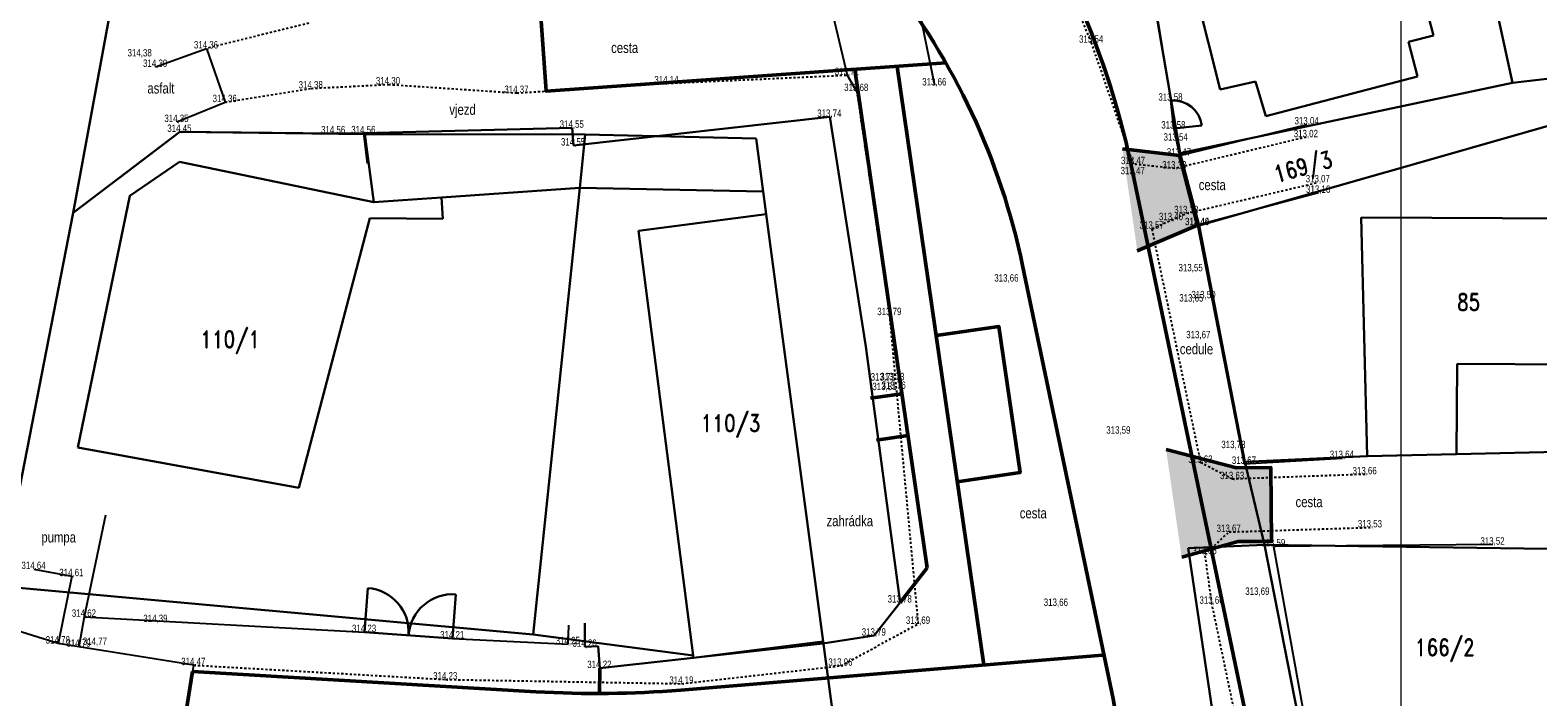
# Model space of a CAD drawing. Extents: x -783215 to -782699, y -1044860 to -1044498.
# Tile 56 of 60: x -782834 to -782762, y -1044780 to -1044749. Entities that reach past the tile are written whole.
import ezdxf
from ezdxf.enums import TextEntityAlignment as Align

# ---------------------------------------------------------------- set-up
doc = ezdxf.new("R2010")
doc.units = 0
doc.header["$MEASUREMENT"] = 0
doc.linetypes.add('HIDDEN', pattern=[0.375, 0.25, -0.125])
for name, color, linetype, lineweight in [('K_VOZOVKA', 242, 'CONTINUOUS', 50), ('KN_hranice pozemků', 140, 'CONTINUOUS', 30), ('Z_BUDOVY', 7, 'CONTINUOUS', 30), ('Z_vjezd', 30, 'CONTINUOUS', 30), ('Z_VÝŠKY', 7, 'CONTINUOUS', 9), ('šrafy-chodník pojízdný', 21, 'CONTINUOUS', 13)]:
    doc.layers.add(name, color=color, linetype=linetype, lineweight=lineweight)
for name, color, linetype in [('KN_čísla parcel', 140, 'CONTINUOUS'), ('Z_hrany ploch', 7, 'CONTINUOUS'), ('Z_oploceni', 64, 'PLOTDRTL'), ('Z_Popisy', 7, 'CONTINUOUS')]:
    doc.layers.add(name, color=color, linetype=linetype)
doc.styles.add('ROMAND', font='romand', dxfattribs={"height": 0.2})
doc.styles.add('Style-cs_Working', font='cs_Working.shx')
doc.linetypes.add('PLOTDRTL', pattern='A,5,[95,civil.shx,S=1,R=0,X=0,Y=0],5', length=10)

msp = doc.modelspace()

# ---------------------------------------------------------------- hatches: boundary and pattern name
at = {"layer": 'šrafy-chodník pojízdný', "transparency": 33554687}
h = msp.add_hatch(color=256, dxfattribs=at)
h.dxf.hatch_style = 1
h.paths.add_polyline_path([(-782779.277, -1044754.501), (-782781.968, -1044754.182), (-782781.267, -1044759.017), (-782778.414, -1044757.792)])
h.paths.add_polyline_path([(-782776.499, -1044772.778), (-782774.921, -1044772.766), (-782774.949, -1044769.266), (-782776.575, -1044769.279), (-782779.906, -1044768.415), (-782779.167, -1044773.516)])

# ---------------------------------------------------------------- linework, layer by layer
at = {"layer": 'K_VOZOVKA', "linetype": 'ByBlock', "ltscale": 2500}
for p, q in [((-782778.414, -1044757.791), (-782781.267, -1044759.017)), ((-782806.712, -1044778.765), (-782806.726, -1044779.97))]:
    msp.add_line(p, q, dxfattribs=at)
for points in [[(-782813.992, -1044721.383), (-782813.616, -1044721.539, -0.243305), (-782811.839, -1044723.646), (-782807.002, -1044744.967, -0.459672), (-782808.812, -1044747.404), (-782809.531, -1044747.455), (-782809.25, -1044751.445), (-782790.328, -1044750.111)], [(-782782.909, -1044778.157), (-782802.879, -1044779.806, -0.035396), (-782809.737, -1044779.885), (-782825.983, -1044778.924)]]:
    msp.add_lwpolyline(points, format="xyb", dxfattribs=at)
at = {"layer": 'K_VOZOVKA', "color": 3, "linetype": 'ByBlock', "ltscale": 2500}
for points in [[(-782769.406, -1044789.219), (-782770.267, -1044789.114, -0.321421), (-782775.416, -1044784.384), (-782781.561, -1044754.949, 0.115963), (-782788.918, -1044739.189), (-782802.182, -1044722.363)], [(-782788.484, -1044794.165), (-782785.407, -1044790.883, 0.244443), (-782782.415, -1044780.223), (-782786.699, -1044759.701, 0.115963), (-782793.087, -1044746.015), (-782799.923, -1044737.343)]]:
    msp.add_lwpolyline(points, format="xyb", dxfattribs=at)
for points in [[(-782791.218, -1044774.028), (-782794.638, -1044750.415)], [(-782788.532, -1044778.621), (-782792.638, -1044750.274)], [(-782790.792, -1044763.015), (-782787.823, -1044762.585), (-782786.82, -1044769.513), (-782789.789, -1044769.943)], [(-782792.413, -1044765.776), (-782793.898, -1044765.991)], [(-782792.127, -1044767.755), (-782793.611, -1044767.97)], [(-782792.497, -1044775.663), (-782791.218, -1044774.028)], [(-782825.983, -1044778.924), (-782826.465, -1044781.9)]]:
    msp.add_lwpolyline(points, dxfattribs=at)
at = {"layer": 'K_VOZOVKA', "linetype": 'ByBlock', "ltscale": 2500}
for points in [[(-782778.414, -1044757.792), (-782779.277, -1044754.501), (-782781.968, -1044754.182)], [(-782779.167, -1044773.516), (-782776.499, -1044772.778), (-782774.921, -1044772.766), (-782774.949, -1044769.266), (-782776.575, -1044769.279), (-782779.906, -1044768.415)]]:
    msp.add_lwpolyline(points, dxfattribs=at)
at = {"layer": 'KN_hranice pozemků', "linetype": 'Continuous'}
for p, q in [((-782831.632, -1044757.207), (-782827.782, -1044736.147)), ((-782766.482, -1044737.517), (-782763.502, -1044751.047)), ((-782769.572, -1044739.867), (-782767.252, -1044748.807)), ((-782779.242, -1044754.387), (-782781.452, -1044741.477)), ((-782777.342, -1044751.377), (-782779.592, -1044742.387)), ((-782778.342, -1044757.807), (-782748.782, -1044749.377)), ((-782767.252, -1044748.807), (-782768.422, -1044749.107)), ((-782768.422, -1044749.107), (-782768.002, -1044750.757)), ((-782763.502, -1044751.047), (-782748.782, -1044749.377)), ((-782768.002, -1044750.757), (-782775.182, -1044752.627)), ((-782779.242, -1044754.387), (-782763.502, -1044751.047)), ((-782775.672, -1044750.987), (-782777.342, -1044751.377)), ((-782775.182, -1044752.627), (-782775.672, -1044750.987)), ((-782826.592, -1044753.377), (-782831.632, -1044757.207)), ((-782826.592, -1044753.377), (-782817.832, -1044753.477)), ((-782817.832, -1044753.477), (-782807.402, -1044753.497)), ((-782817.832, -1044753.477), (-782817.402, -1044756.707)), ((-782807.662, -1044756.027), (-782807.402, -1044753.497)), ((-782807.402, -1044753.497), (-782799.312, -1044753.687)), ((-782798.982, -1044756.207), (-782799.312, -1044753.687)), ((-782779.242, -1044754.387), (-782778.342, -1044757.807)), ((-782826.612, -1044754.787), (-782828.962, -1044756.407)), ((-782817.402, -1044756.707), (-782826.612, -1044754.787)), ((-782828.962, -1044756.407), (-782831.412, -1044768.317)), ((-782814.212, -1044756.487), (-782817.402, -1044756.707)), ((-782814.212, -1044756.487), (-782807.662, -1044756.027)), ((-782814.142, -1044757.487), (-782814.212, -1044756.487)), ((-782809.872, -1044777.177), (-782807.662, -1044756.027)), ((-782807.662, -1044756.027), (-782798.982, -1044756.207)), ((-782798.982, -1044756.207), (-782798.842, -1044757.267)), ((-782831.632, -1044757.207), (-782835.072, -1044774.887)), ((-782798.842, -1044757.267), (-782804.882, -1044758.057)), ((-782798.842, -1044757.267), (-782796.142, -1044777.507)), ((-782820.962, -1044770.237), (-782817.602, -1044757.467)), ((-782817.602, -1044757.467), (-782814.142, -1044757.487)), ((-782778.342, -1044757.807), (-782776.182, -1044768.997)), ((-782758.152, -1044757.487), (-782770.672, -1044757.427)), ((-782770.672, -1044757.427), (-782770.392, -1044768.737)), ((-782804.882, -1044758.057), (-782802.292, -1044778.177)), ((-782766.132, -1044764.367), (-782766.152, -1044768.637)), ((-782758.182, -1044764.397), (-782766.132, -1044764.367)), ((-782831.412, -1044768.317), (-782820.962, -1044770.237)), ((-782766.152, -1044768.637), (-782770.392, -1044768.737)), ((-782747.842, -1044768.207), (-782766.152, -1044768.637)), ((-782776.182, -1044768.997), (-782770.392, -1044768.737)), ((-782776.182, -1044768.997), (-782775.242, -1044772.927)), ((-782775.242, -1044772.927), (-782778.852, -1044773.087)), ((-782775.242, -1044772.927), (-782760.722, -1044773.137)), ((-782775.242, -1044772.927), (-782773.392, -1044782.347)), ((-782778.852, -1044773.087), (-782775.962, -1044792.687)), ((-782835.072, -1044774.887), (-782809.872, -1044777.177)), ((-782809.872, -1044777.177), (-782802.292, -1044778.177)), ((-782796.892, -1044777.597), (-782802.282, -1044778.277)), ((-782796.892, -1044777.597), (-782796.412, -1044777.537)), ((-782796.412, -1044777.537), (-782796.142, -1044777.507)), ((-782796.142, -1044777.507), (-782795.572, -1044781.747)), ((-782802.282, -1044778.277), (-782802.292, -1044778.177))]:
    msp.add_line(p, q, dxfattribs=at).dxf.unprotected_set("ltscale", 0)
at = {"layer": 'Z_BUDOVY'}
for p, q in [((-782795.828, -1044752.666), (-782807.955, -1044754.022)), ((-782794.121, -1044763.538), (-782795.828, -1044752.666)), ((-782808.02, -1044753.182), (-782817.885, -1044753.442)), ((-782817.885, -1044753.442), (-782817.703, -1044754.87)), ((-782807.955, -1044754.022), (-782808.02, -1044753.182)), ((-782792.497, -1044775.663), (-782794.121, -1044763.538)), ((-782793.723, -1044777.23), (-782792.497, -1044775.663)), ((-782807.413, -1044776.633), (-782807.413, -1044777.76)), ((-782796.158, -1044777.607), (-782793.723, -1044777.23)), ((-782807.413, -1044777.76), (-782806.784, -1044777.727)), ((-782806.784, -1044777.727), (-782806.712, -1044778.765)), ((-782806.712, -1044778.765), (-782796.158, -1044777.607))]:
    msp.add_line(p, q, dxfattribs=at).dxf.unprotected_set("ltscale", 0)
at = {"layer": 'Z_hrany ploch', "linetype": 'HIDDEN'}
for p, q in [((-782783.433, -1044749.155), (-782786.384, -1044742.095)), ((-782820.484, -1044748.229), (-782825.333, -1044749.426)), ((-782781.451, -1044754.904), (-782783.433, -1044749.155)), ((-782803.538, -1044751.079), (-782795, -1044750.687)), ((-782824.448, -1044751.967), (-782820.376, -1044751.319)), ((-782820.376, -1044751.319), (-782816.717, -1044751.128)), ((-782816.717, -1044751.128), (-782810.639, -1044751.535)), ((-782810.639, -1044751.535), (-782803.538, -1044751.079)), ((-782794.553, -1044751.442), (-782792.987, -1044762.055)), ((-782773.27, -1044753.629), (-782779.494, -1044755.113)), ((-782779.494, -1044755.113), (-782781.451, -1044754.904)), ((-782778.931, -1044757.228), (-782772.705, -1044755.767)), ((-782780.568, -1044757.961), (-782778.931, -1044757.228)), ((-782778.259, -1044769.047), (-782780.568, -1044757.961)), ((-782791.63, -1044776.672), (-782792.987, -1044762.055)), ((-782776.759, -1044769.82), (-782778.259, -1044769.047)), ((-782770.487, -1044769.593), (-782776.759, -1044769.82)), ((-782776.923, -1044772.322), (-782770.238, -1044772.106)), ((-782778.062, -1044773.372), (-782776.923, -1044772.322)), ((-782777.734, -1044775.722), (-782778.062, -1044773.372)), ((-782776.337, -1044782.421), (-782777.734, -1044775.722)), ((-782795.302, -1044778.657), (-782791.63, -1044776.672)), ((-782825.935, -1044778.628), (-782814.009, -1044779.307)), ((-782802.829, -1044779.507), (-782795.302, -1044778.657)), ((-782814.009, -1044779.307), (-782802.829, -1044779.507))]:
    msp.add_line(p, q, dxfattribs=at).dxf.unprotected_set("ltscale", 0)
at = {"layer": 'Z_hrany ploch', "linetype": 'Continuous'}
for p, q in [((-782790.858, -1044751.178), (-782792.586, -1044742.659)), ((-782795.818, -1044747.241), (-782795, -1044750.687)), ((-782827.741, -1044750.3), (-782825.333, -1044749.426)), ((-782825.333, -1044749.426), (-782824.448, -1044751.967)), ((-782795, -1044750.687), (-782794.553, -1044751.442)), ((-782826.731, -1044752.908), (-782824.448, -1044751.967)), ((-782833.496, -1044774.079), (-782831.705, -1044774.415)), ((-782831.705, -1044774.415), (-782832.348, -1044777.606)), ((-782832.348, -1044777.606), (-782836.047, -1044776.46)), ((-782831.112, -1044776.339), (-782831.368, -1044777.757)), ((-782831.368, -1044777.757), (-782832.348, -1044777.606)), ((-782825.935, -1044778.628), (-782831.368, -1044777.757)), ((-782826.517, -1044782.224), (-782825.935, -1044778.628))]:
    msp.add_line(p, q, dxfattribs=at).dxf.unprotected_set("ltscale", 0)
at = {"layer": 'Z_oploceni', "linetype": 'PLOTDRTL', "ltscale": 0.2}
for p, q in [((-782781.358, -1044741.585), (-782779.678, -1044751.897)), ((-782826.592, -1044753.377), (-782829.486, -1044755.589)), ((-782819.314, -1044753.446), (-782826.592, -1044753.377)), ((-782817.885, -1044753.442), (-782819.314, -1044753.446)), ((-782779.541, -1044753.219), (-782779.277, -1044754.501)), ((-782779.277, -1044754.501), (-782773.234, -1044753.023)), ((-782772.687, -1044756.263), (-782778.414, -1044757.792)), ((-782778.414, -1044757.792), (-782776.201, -1044769.096)), ((-782776.201, -1044769.096), (-782771.567, -1044768.82)), ((-782830.108, -1044771.519), (-782831.112, -1044776.339)), ((-782764.435, -1044772.922), (-782774.816, -1044773.005)), ((-782774.816, -1044773.005), (-782772.247, -1044787.333)), ((-782831.112, -1044776.339), (-782817.849, -1044777.062)), ((-782808.209, -1044777.636), (-782808.169, -1044776.742)), ((-782813.677, -1044777.363), (-782808.209, -1044777.636))]:
    msp.add_line(p, q, dxfattribs=at)
at = {"layer": 'Z_vjezd', "linetype": 'Continuous'}
for p, q in [((-782779.678, -1044751.897), (-782779.541, -1044753.219)), ((-782779.541, -1044753.219), (-782778.219, -1044753.081)), ((-782817.697, -1044774.976), (-782817.849, -1044777.062)), ((-782813.677, -1044777.363), (-782813.528, -1044775.277)), ((-782817.849, -1044777.062), (-782813.677, -1044777.363))]:
    msp.add_line(p, q, dxfattribs=at).dxf.unprotected_set("ltscale", 0)
for centre, radius, start, end in [((-782779.541, -1044753.219), 1.329, 5.962, 95.916), ((-782817.849, -1044777.062), 2.091, 355.873, 85.828), ((-782813.677, -1044777.363), 2.091, 85.919, 175.873)]:
    msp.add_arc(centre, radius, start, end, dxfattribs=at).dxf.unprotected_set("ltscale", 0)
at = {"layer": 'šrafy-chodník pojízdný', "linetype": 'ByBlock', "ltscale": 2500}
msp.add_line((-782768.77, -1044813.81), (-782768.77, -1044691.355), dxfattribs=at)

# ---------------------------------------------------------------- texts
at = {"layer": 'KN_čísla parcel', "linetype": 'Continuous', "style": 'ROMAND', "width": 0.8}
msp.add_text('169/3', height=0.8, rotation=15.756, dxfattribs=at).set_placement((-782773.312, -1044755.407), align=Align.CENTER)
for s, p in [('85', (-782765.582, -1044761.837)), ('110/1', (-782824.202, -1044763.597)), ('110/3', (-782800.512, -1044767.567)), ('166/2', (-782766.712, -1044778.187))]:
    msp.add_text(s, height=0.8, dxfattribs=at).set_placement(p, align=Align.CENTER)
at = {"layer": 'Z_Popisy', "color": 7, "linetype": 'Continuous', "style": 'Style-cs_Working', "width": 0.8}
for s, p in [('cesta', (-782805.534, -1044749.391)), ('asfalt', (-782827.487, -1044751.308)), ('vjezd', (-782813.207, -1044752.319)), ('cesta', (-782777.718, -1044755.885)), ('cedule', (-782778.464, -1044763.657)), ('cesta', (-782773.136, -1044770.896)), ('zahrádka', (-782794.876, -1044771.8)), ('cesta', (-782786.191, -1044771.428)), ('pumpa', (-782832.325, -1044772.569))]:
    msp.add_text(s, height=0.5, dxfattribs=at).set_placement(p, align=Align.MIDDLE_CENTER)
at = {"layer": 'Z_VÝŠKY', "linetype": 'Continuous', "style": 'Style-cs_Working', "width": 0.8}
for s, p in [('314,36', (-782825.924, -1044749.426)), ('313,54', (-782784.024, -1044749.155)), ('314,38', (-782829.065, -1044749.804)), ('314,30', (-782828.332, -1044750.3)), ('314,30', (-782817.308, -1044751.128)), ('314,14', (-782804.129, -1044751.079)), ('313,71', (-782795.591, -1044750.687)), ('313,66', (-782791.449, -1044751.178)), ('314,38', (-782820.967, -1044751.319)), ('314,37', (-782811.23, -1044751.535)), ('313,68', (-782795.144, -1044751.442)), ('313,58', (-782780.269, -1044751.897)), ('314,36', (-782825.039, -1044751.967)), ('314,35', (-782827.322, -1044752.908)), ('314,55', (-782808.611, -1044753.182)), ('313,74', (-782796.419, -1044752.666)), ('313,58', (-782780.132, -1044753.219)), ('313,04', (-782773.825, -1044753.023)), ('314,45', (-782827.183, -1044753.377)), ('314,56', (-782819.905, -1044753.446)), ('314,56', (-782818.476, -1044753.442)), ('314,55', (-782808.546, -1044754.022)), ('313,54', (-782780.024, -1044753.79)), ('313,02', (-782773.861, -1044753.629)), ('313,47', (-782779.868, -1044754.501)), ('313,47', (-782782.057, -1044755.384)), ('313,47', (-782782.042, -1044754.904)), ('313,33', (-782780.085, -1044755.113)), ('313,07', (-782773.296, -1044755.767)), ('313,16', (-782773.278, -1044756.263)), ('313,40', (-782780.245, -1044757.558)), ('313,38', (-782779.522, -1044757.228)), ('313,57', (-782781.159, -1044757.961)), ('313,40', (-782779.014, -1044757.795)), ('313,44', (-782779.005, -1044757.792)), ('313,66', (-782788.036, -1044760.467)), ('313,55', (-782779.316, -1044759.979)), ('313,65', (-782779.281, -1044761.411)), ('313,50', (-782778.708, -1044761.257)), ('313,79', (-782793.578, -1044762.055)), ('313,67', (-782778.952, -1044763.15)), ('313,73', (-782793.888, -1044765.152)), ('313,73', (-782793.435, -1044765.136)), ('313,81', (-782793.81, -1044765.606)), ('313,76', (-782793.374, -1044765.544)), ('313,59', (-782782.737, -1044767.666)), ('313,73', (-782777.29, -1044768.353)), ('313,64', (-782772.158, -1044768.82)), ('313,63', (-782778.85, -1044769.047)), ('313,67', (-782776.792, -1044769.096)), ('313,66', (-782771.078, -1044769.593)), ('313,63', (-782777.35, -1044769.82)), ('313,67', (-782777.514, -1044772.322)), ('313,53', (-782770.829, -1044772.106)), ('313,59', (-782775.407, -1044773.005)), ('313,52', (-782765.026, -1044772.922)), ('313,65', (-782778.653, -1044773.372)), ('314,64', (-782834.087, -1044774.079)), ('314,61', (-782832.296, -1044774.415)), ('313,69', (-782776.156, -1044775.3)), ('313,78', (-782793.088, -1044775.663)), ('313,66', (-782785.695, -1044775.823)), ('313,66', (-782778.325, -1044775.722)), ('314,62', (-782831.703, -1044776.339)), ('314,39', (-782828.319, -1044776.587)), ('313,69', (-782792.221, -1044776.672)), ('314,78', (-782832.939, -1044777.606)), ('314,23', (-782818.44, -1044777.062)), ('314,21', (-782814.268, -1044777.363)), ('313,79', (-782794.314, -1044777.23)), ('314,79', (-782831.959, -1044777.757)), ('314,77', (-782831.184, -1044777.672)), ('314,25', (-782808.8, -1044777.636)), ('314,26', (-782808.004, -1044777.76)), ('314,47', (-782826.526, -1044778.628)), ('314,22', (-782807.303, -1044778.765)), ('313,96', (-782795.893, -1044778.657)), ('314,23', (-782814.6, -1044779.307)), ('314,19', (-782803.42, -1044779.507))]:
    msp.add_text(s, height=0.35, dxfattribs=at).set_placement(p)

doc.saveas('drawing.dxf')
